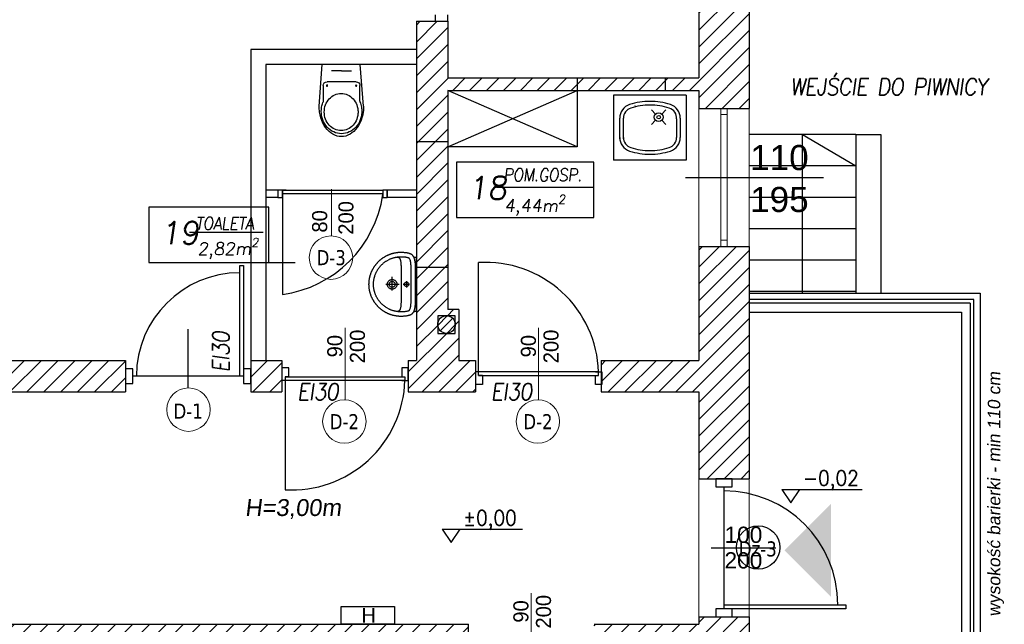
# Model space of a CAD drawing. Header units: millimetres. Extents: x -486876 to 553054, y -140324 to 834178.
# Tile 132 of 155: x 22058 to 29901, y 69711 to 74524. Entities that reach past the tile are written whole.
import ezdxf
from ezdxf.enums import TextEntityAlignment as Align

# ---------------------------------------------------------------- set-up
doc = ezdxf.new("R2010")
doc.units = ezdxf.units.MM
doc.linetypes.add('DASH2', pattern=[0.75, 0.5, -0.25])
for name, color, linetype, lineweight in [('_XREF', 252, 'DASH2', 13), ('XREF$0$okna', 8, 'Continuous', 20), ('XREF$0$ściana nośna', 8, 'Continuous', 30)]:
    doc.layers.add(name, color=color, linetype=linetype, lineweight=lineweight)
for name, color, linetype in [('XREF$0$A-ARM', 8, 'Continuous'), ('XREF$0$A-BUD-OP', 8, 'Continuous'), ('XREF$0$ArchiCAD', 8, 'Continuous'), ('XREF$0$DRZWI', 8, 'Continuous'), ('XREF$0$MEBLE', 8, 'Continuous'), ('XREF$0$MEBLE_ŁAZIENKOWE_I_KUCHENNE', 8, 'Continuous'), ('XREF$0$nowe ściany', 8, 'Continuous'), ('XREF$0$OPIS', 8, 'Continuous'), ('XREF$0$OPISY', 8, 'Continuous'), ('XREF$0$Ppoż', 20, 'Continuous'), ('XREF$0$WIDOK', 8, 'Continuous'), ('XREF$0$WYMIARY', 9, 'Continuous'), ('XREF$0$WYPEŁNIENIA', 8, 'Continuous'), ('XREF$0$ŚCIANY', 8, 'Continuous')]:
    doc.layers.add(name, color=color, linetype=linetype)
doc.styles.add('XREF$0$APLUS', font='arial.ttf', dxfattribs={"width": 0.6})
doc.styles.add('XREF$0$GENERATED_STYLE_1', font='txt')
doc.styles.add('XREF$0$KOTA', font='SIMPLEX', dxfattribs={"width": 0.9, "height": 25})
doc.styles.add('XREF$0$Standard', font='arial.ttf')
doc.styles.add('XREF$0$Verdana 0.8', font='verdana.ttf', dxfattribs={"width": 0.8})

# ---------------------------------------------------------------- blocks, each defined once
blk = doc.blocks.new('*U595')
for p in [(0, -0.35), (0, 0.35)]:
    blk.add_line(p, (0, 0.375))
at = {"ltscale": 0.8}
blk.add_line((-0.0797, 0), (0.3181, 0), dxfattribs=at)
blk.add_lwpolyline([(0.05, 0.375), (0.05, 0.425), (-0.05, 0.425), (-0.05, 0.375)], close=True, dxfattribs=at)
blk.add_lwpolyline([(0, -0.375), (0, -0.35), (0.7497, -0.35), (0.7497, -0.375), (0.05, -0.375), (-0.05, -0.375), (-0.05, -0.425), (0.05, -0.425), (0.05, -0.375)])
blk.add_arc((0, -0.35), 0.7, 0, 90)
at = {"style": 'XREF$0$APLUS'}
blk.add_attdef('S', text='', height=0.1, dxfattribs=at).set_placement((0.1192, 0), align=Align.BOTTOM_CENTER)
blk.add_attdef('H', text='', height=0.1, dxfattribs=at).set_placement((0.1192, -0.0273), align=Align.TOP_CENTER)
blk = doc.blocks.new('XREF$0$KOTA_R3')
at = {"layer": 'XREF$0$A-BUD-OP'}
blk.add_line((-279.4, -2136.8), (-172.7, -2136.8), dxfattribs=at)
blk.add_lwpolyline([(-279.4, -2136.8), (-267.5, -2154.3), (-255.5, -2136.8)], dxfattribs=at)
at = {"layer": 'XREF$0$A-BUD-OP', "style": 'XREF$0$KOTA', "width": 0.9}
for p, height in [((-251.3, -2131.6), 20), ((-251.3, -2153.3), 14)]:
    blk.add_attdef('KOTA', p, '', height=height, dxfattribs=at)
blk = doc.blocks.new('XREF$0$ubi012_r')
for p, q in [((-2.32, 33.16), (0, 0)), ((33.07, 33.16), (30.34, 0)), ((0.86, 16.83), (0.86, 29.35)), ((30.16, 29.17), (30.16, 16.83)), ((27.13, 13.79), (3.9, 13.79)), ((30.34, 0), (0, 0)), ((15.37, 5.06), (7.45, 5.06)), ((15.37, 5.06), (23.29, 5.06))]:
    blk.add_line(p, q)
for centre in [(3.9, 16.83), (27.13, 16.83)]:
    blk.add_circle(centre, 0.506)
for centre, radius, start, end in [((16.19, 42.02), 15.54, 105.94452, 133.25421), ((15.37, 44.42), 13.01, 74.61479, 105.38521), ((15.46, 40.39), 14.7, 77.63332, 102.36668), ((14.56, 42.02), 15.54, 46.74579, 74.05548), ((18.1, 37.5), 18.76, 148.86698, 169.86451), ((20.78, 37.1), 22.27, 133.17767, 154.62576), ((16.63, 38.41), 17.03, 126.52593, 148.9267), ((16.15, 38.74), 14.19, 126.52593, 148.9267), ((15.64, 39.74), 15.37, 102.49464, 126.4967), ((15.32, 39.85), 12.81, 102.49464, 126.4967), ((15.17, 40.39), 12.25, 77.63332, 102.36668), ((15.02, 39.85), 12.81, 53.5033, 77.50536), ((15.28, 39.74), 15.37, 53.5033, 77.50536), ((14.19, 38.74), 14.19, 31.0733, 53.47407), ((14.28, 38.41), 17.03, 31.0733, 53.47407), ((9.97, 37.1), 22.27, 25.37424, 46.82233), ((12.82, 37.5), 18.76, 10.13549, 31.13302), ((27.53, 33.76), 29.8, 154.37329, 172.01485), ((18.81, 37.34), 19.49, 169.76703, 190.23297), ((17.96, 37.85), 16.24, 169.76703, 190.23297), ((17.37, 37.98), 15.63, 148.86698, 169.86451), ((12.97, 37.98), 15.63, 10.13549, 31.13302), ((12.37, 37.85), 16.24, 0, 10.23297), ((3.22, 33.76), 29.8, 7.98515, 25.62671), ((12.1, 37.34), 19.49, 0, 10.23297), ((30.81, 33.16), 33.13, 171.78452, 180.10773), ((15.63, 36.6), 16.22, 189.63639, 202.72046), ((17.37, 37.72), 15.63, 190.13549, 211.13302), ((12.97, 37.72), 15.63, 328.86698, 349.86451), ((12.37, 37.85), 16.24, 349.76703, 0.00002), ((-13.89, 43.27), 46.14, 343.15853, 348.2524), ((12.1, 37.34), 19.49, 349.76703, 0.00002), ((-0.06, 33.16), 33.13, 0, 8.21548), ((-1.67, 29.35), 2.53, 0, 22.72046), ((16.15, 36.96), 14.19, 211.0733, 233.47407), ((15.32, 35.85), 12.81, 233.5033, 257.50536), ((15.02, 35.85), 12.81, 282.49464, 306.4967), ((14.19, 36.96), 14.19, 306.52593, 328.9267), ((32.69, 29.17), 2.53, 163.15853, 180), ((3.9, 16.83), 3.03, 180, 270), ((15.17, 35.31), 12.25, 257.63332, 282.36668), ((27.13, 16.83), 3.03, 270, 0)]:
    blk.add_arc(centre, radius, start, end)
blk = doc.blocks.new('XREF$0$KKP-KOLO2-B02X0201')
at = {"layer": 'XREF$0$A-ARM'}
for points in [[(-21.09, 0), (-21.12, -0.55), (-21.2, -1), (-21.34, -1.39), (-21.54, -1.76), (-21.81, -2.13), (-22.13, -2.54)], [(21.09, 0), (0, 0), (-21.09, 0)], [(22.13, -2.54), (21.81, -2.13), (21.54, -1.76), (21.34, -1.39), (21.2, -1), (21.12, -0.55), (21.09, 0)], [(25.29, -12.17), (25.29, -12.54), (25.28, -12.9), (25.27, -13.27), (25.25, -13.64), (25.22, -14), (25.19, -14.37), (25.16, -14.73), (25.12, -15.09), (25.08, -15.45), (25.03, -15.81), (24.97, -16.16), (24.91, -16.52), (24.85, -16.87), (24.78, -17.22), (24.71, -17.57), (24.63, -17.92), (24.55, -18.26), (24.46, -18.61), (24.37, -18.95), (24.27, -19.29), (24.17, -19.63), (24.06, -19.96), (23.95, -20.3), (23.83, -20.63), (23.71, -20.96), (23.59, -21.29), (23.46, -21.61), (23.33, -21.94), (23.19, -22.26), (23.05, -22.58), (22.9, -22.89), (22.75, -23.21), (22.6, -23.52), (22.44, -23.83), (22.27, -24.14), (22.11, -24.44), (21.94, -24.74), (21.76, -25.04), (21.58, -25.34), (21.4, -25.63), (21.21, -25.92), (21.02, -26.21), (20.83, -26.5), (20.63, -26.78), (20.43, -27.06), (20.22, -27.34), (20.01, -27.62), (19.8, -27.89), (19.58, -28.16), (19.36, -28.42), (19.14, -28.68), (18.91, -28.94), (18.68, -29.2), (18.45, -29.45), (18.21, -29.7), (17.97, -29.95), (17.73, -30.2), (17.48, -30.44), (17.23, -30.67), (16.98, -30.91), (16.72, -31.14), (16.46, -31.36), (16.2, -31.59), (15.93, -31.81), (15.66, -32.02), (15.39, -32.24), (15.12, -32.45), (14.84, -32.65), (14.56, -32.85), (14.28, -33.05), (13.99, -33.25), (13.7, -33.44), (13.41, -33.62), (13.12, -33.81), (12.82, -33.98), (12.52, -34.16), (12.22, -34.33), (11.91, -34.5), (11.61, -34.66), (11.3, -34.82), (10.98, -34.97), (10.67, -35.12), (10.35, -35.27), (10.03, -35.41), (9.71, -35.55), (9.39, -35.68), (9.06, -35.81), (8.74, -35.94), (8.41, -36.06), (8.07, -36.17), (7.74, -36.28), (7.4, -36.39), (7.06, -36.49), (6.72, -36.59), (6.38, -36.68), (6.04, -36.77), (5.69, -36.85), (5.35, -36.93), (5, -37), (4.65, -37.07), (4.29, -37.14), (3.94, -37.2), (3.58, -37.25), (3.23, -37.3), (2.87, -37.34), (2.51, -37.38), (2.14, -37.42), (1.78, -37.45), (1.42, -37.47), (1.05, -37.49), (0.68, -37.5), (0.31, -37.51), (-0.06, -37.51), (-0.06, -37.51), (-0.43, -37.51), (-0.8, -37.5), (-1.16, -37.49), (-1.53, -37.47), (-1.89, -37.45), (-2.26, -37.42), (-2.62, -37.38), (-2.98, -37.34), (-3.34, -37.3), (-3.7, -37.25), (-4.05, -37.2), (-4.41, -37.14), (-4.76, -37.07), (-5.11, -37), (-5.46, -36.93), (-5.81, -36.85), (-6.15, -36.77), (-6.5, -36.68), (-6.84, -36.59), (-7.18, -36.49), (-7.52, -36.39), (-7.85, -36.28), (-8.19, -36.17), (-8.52, -36.06), (-8.85, -35.94), (-9.18, -35.81), (-9.5, -35.68), (-9.83, -35.55), (-10.15, -35.41), (-10.47, -35.27), (-10.78, -35.12), (-11.1, -34.97), (-11.41, -34.82), (-11.72, -34.66), (-12.03, -34.5), (-12.33, -34.33), (-12.63, -34.16), (-12.93, -33.98), (-13.23, -33.81), (-13.52, -33.62), (-13.81, -33.44), (-14.1, -33.25), (-14.39, -33.05), (-14.67, -32.85), (-14.95, -32.65), (-15.23, -32.45), (-15.51, -32.24), (-15.78, -32.02), (-16.05, -31.81), (-16.31, -31.59), (-16.58, -31.36), (-16.84, -31.14), (-17.09, -30.91), (-17.35, -30.67), (-17.6, -30.44), (-17.84, -30.2), (-18.09, -29.95), (-18.33, -29.7), (-18.56, -29.45), (-18.8, -29.2), (-19.03, -28.94), (-19.25, -28.68), (-19.48, -28.42), (-19.7, -28.16), (-19.91, -27.89), (-20.13, -27.62), (-20.34, -27.34), (-20.54, -27.06), (-20.74, -26.78), (-20.94, -26.5), (-21.14, -26.21), (-21.33, -25.92), (-21.51, -25.63), (-21.7, -25.34), (-21.88, -25.04), (-22.05, -24.74), (-22.22, -24.44), (-22.39, -24.14), (-22.55, -23.83), (-22.71, -23.52), (-22.86, -23.21), (-23.01, -22.89), (-23.16, -22.58), (-23.3, -22.26), (-23.44, -21.94), (-23.57, -21.61), (-23.7, -21.29), (-23.83, -20.96), (-23.95, -20.63), (-24.06, -20.3), (-24.17, -19.96), (-24.28, -19.63), (-24.38, -19.29), (-24.48, -18.95), (-24.57, -18.61), (-24.66, -18.26), (-24.74, -17.92), (-24.82, -17.57), (-24.9, -17.22), (-24.96, -16.87), (-25.03, -16.52), (-25.09, -16.16), (-25.14, -15.81), (-25.19, -15.45), (-25.23, -15.09), (-25.27, -14.73), (-25.31, -14.37), (-25.34, -14), (-25.36, -13.64), (-25.38, -13.27), (-25.39, -12.9), (-25.4, -12.54), (-25.4, -12.17), (-25.4, -12.17), (-25.4, -11.8), (-25.38, -11.35), (-25.36, -10.84), (-25.33, -10.31), (-25.3, -9.77), (-25.27, -9.28), (-25.23, -8.85), (-25.19, -8.52), (-25.13, -8.07), (-25.06, -7.64), (-24.99, -7.22), (-24.91, -6.82), (-24.82, -6.44), (-24.73, -6.07), (-24.62, -5.72), (-24.51, -5.38), (-24.38, -5.06), (-24.24, -4.76), (-24.09, -4.47), (-23.93, -4.19), (-23.75, -3.93), (-23.55, -3.68), (-23.34, -3.44), (-23.11, -3.22), (-22.87, -3.01), (-22.6, -2.81), (-22.31, -2.63), (-22, -2.45), (-21.67, -2.29), (-21.32, -2.14), (-20.94, -1.99), (-20.54, -1.86), (-20.11, -1.74), (-19.66, -1.63), (-19.17, -1.53), (-19.17, -1.53), (-18.8, -1.45), (-18.41, -1.38), (-18.01, -1.32), (-17.59, -1.25), (-17.17, -1.2), (-16.73, -1.15), (-16.28, -1.1), (-15.82, -1.06), (-15.35, -1.04), (-14.87, -1.02), (-14.38, -1.01), (-0.06, -1.01), (14.27, -1.01), (14.76, -1.02), (15.23, -1.04), (15.7, -1.06), (16.16, -1.1), (16.61, -1.15), (17.05, -1.2), (17.48, -1.25), (17.9, -1.32), (18.3, -1.38), (18.69, -1.45), (19.06, -1.53), (19.54, -1.63), (20, -1.74), (20.43, -1.86), (20.83, -1.99), (21.21, -2.14), (21.56, -2.29), (21.89, -2.45), (22.2, -2.63), (22.48, -2.81), (22.75, -3.01), (23, -3.22), (23.23, -3.44), (23.44, -3.68), (23.63, -3.93), (23.81, -4.19), (23.98, -4.47), (24.13, -4.76), (24.27, -5.06), (24.39, -5.38), (24.51, -5.72), (24.61, -6.07), (24.71, -6.44), (24.79, -6.82), (24.88, -7.22), (24.95, -7.64), (25.02, -8.07), (25.08, -8.52), (25.12, -8.85), (25.15, -9.28), (25.19, -9.77), (25.22, -10.31), (25.24, -10.84), (25.27, -11.35), (25.28, -11.8), (25.29, -12.17)], [(-0.05, -33.94), (-0.61, -33.93), (-1.16, -33.92), (-1.72, -33.89), (-2.28, -33.85), (-2.7, -33.79), (-3.12, -33.73), (-3.53, -33.66), (-3.94, -33.59), (-4.34, -33.51), (-4.74, -33.42), (-5.14, -33.33), (-5.53, -33.23), (-5.93, -33.13), (-6.33, -33.02), (-6.73, -32.9), (-7.13, -32.77), (-7.53, -32.64), (-7.96, -32.47), (-8.38, -32.29), (-8.79, -32.11), (-9.2, -31.92), (-9.61, -31.73), (-10.02, -31.53), (-10.42, -31.33), (-10.8, -31.11), (-11.16, -30.89), (-11.52, -30.66), (-11.87, -30.43), (-12.22, -30.2), (-12.56, -29.97), (-12.89, -29.72), (-13.22, -29.48), (-13.55, -29.23), (-13.87, -28.97), (-14.19, -28.7), (-14.51, -28.43), (-14.82, -28.15), (-15.14, -27.86), (-15.45, -27.56), (-15.76, -27.24), (-16.06, -26.91), (-16.35, -26.58), (-16.63, -26.25), (-16.91, -25.92), (-17.17, -25.58), (-17.44, -25.24), (-17.7, -24.9), (-17.95, -24.55), (-18.2, -24.19), (-18.45, -23.82), (-18.69, -23.45), (-19.7, -21.59), (-19.87, -21.21), (-20.04, -20.83), (-20.19, -20.44), (-20.34, -20.06), (-20.49, -19.67), (-20.62, -19.28), (-20.75, -18.9), (-20.88, -18.51), (-20.99, -18.12), (-21.1, -17.73), (-21.2, -17.34), (-21.3, -16.94), (-21.38, -16.55), (-21.46, -16.15), (-21.54, -15.75), (-21.6, -15.36), (-21.66, -14.95), (-21.71, -14.55), (-21.75, -14.15), (-21.78, -13.74), (-21.81, -13.33), (-21.83, -12.92), (-21.84, -12.51), (-21.84, -12.09), (-21.84, -11.68), (-21.82, -11.26), (-21.81, -10.84), (-21.78, -10.42), (-21.76, -10), (-21.73, -9.57), (-21.69, -9.16), (-21.64, -8.74), (-21.58, -8.32), (-21.51, -7.91), (-21.43, -7.49), (-21.32, -7.09), (-21.2, -6.68), (-21.06, -6.4), (-20.88, -6.14), (-20.65, -5.9), (-20.38, -5.69), (-20.07, -5.5), (-19.73, -5.34), (-19.37, -5.2), (-18.99, -5.07), (-18.59, -4.96), (-18.17, -4.87), (-17.75, -4.8), (-17.33, -4.73), (-16.9, -4.68), (-16.49, -4.64), (-16.08, -4.61), (-15.69, -4.59), (-15.32, -4.58), (-14.98, -4.57), (-14.66, -4.56), (-14.38, -4.56), (-0.05, -4.56), (14.27, -4.56), (14.55, -4.56), (14.87, -4.57), (15.21, -4.58), (15.58, -4.59), (15.97, -4.61), (16.38, -4.64), (16.8, -4.68), (17.22, -4.73), (17.64, -4.8), (18.07, -4.87), (18.48, -4.96), (18.88, -5.07), (19.26, -5.2), (19.63, -5.34), (19.96, -5.5), (20.27, -5.69), (20.54, -5.9), (20.77, -6.14), (20.96, -6.4), (21.09, -6.68), (21.22, -7.09), (21.32, -7.49), (21.41, -7.91), (21.48, -8.32), (21.54, -8.74), (21.58, -9.16), (21.62, -9.57), (21.65, -10), (21.68, -10.42), (21.7, -10.84), (21.72, -11.26), (21.73, -11.68), (21.74, -12.09), (21.73, -12.51), (21.72, -12.92), (21.7, -13.33), (21.68, -13.74), (21.64, -14.15), (21.6, -14.55), (21.55, -14.95), (21.49, -15.36), (21.43, -15.75), (21.36, -16.15), (21.28, -16.55), (21.19, -16.94), (21.1, -17.34), (20.99, -17.73), (20.89, -18.12), (20.77, -18.51), (20.65, -18.9), (20.52, -19.28), (20.38, -19.67), (20.24, -20.06), (20.09, -20.44), (19.93, -20.83), (19.76, -21.21), (19.59, -21.59), (19.59, -21.59), (18.58, -23.45), (18.34, -23.82), (18.09, -24.19), (17.84, -24.55), (17.59, -24.9), (17.33, -25.24), (17.07, -25.58), (16.8, -25.92), (16.52, -26.25), (16.24, -26.58), (15.95, -26.91), (15.65, -27.24), (15.35, -27.56), (15.03, -27.86), (14.72, -28.15), (14.4, -28.43), (14.08, -28.7), (13.76, -28.97), (13.44, -29.23), (13.11, -29.48), (12.78, -29.72), (12.45, -29.97), (12.11, -30.2), (11.76, -30.43), (11.41, -30.66), (11.06, -30.89), (10.69, -31.11), (10.32, -31.33), (9.91, -31.53), (9.5, -31.73), (9.09, -31.92), (8.68, -32.11), (8.27, -32.29), (7.85, -32.47), (7.43, -32.64), (7.43, -32.64), (7.02, -32.77), (6.62, -32.9), (6.22, -33.02), (5.82, -33.13), (5.43, -33.23), (5.03, -33.33), (4.63, -33.42), (4.23, -33.51), (3.83, -33.59), (3.42, -33.66), (3.01, -33.73), (2.6, -33.79), (2.17, -33.85), (1.61, -33.89), (1.06, -33.92), (0.5, -33.93), (-0.05, -33.94)], [(-0.04, -6.08), (0.43, -6.14), (0.85, -6.32), (1.21, -6.6), (1.49, -6.96), (1.67, -7.38), (1.73, -7.86), (1.67, -8.33), (1.49, -8.75), (1.21, -9.11), (0.85, -9.39), (0.43, -9.57), (-0.04, -9.63), (-0.51, -9.57), (-0.94, -9.39), (-1.3, -9.11), (-1.58, -8.75), (-1.75, -8.33), (-1.82, -7.86), (-1.75, -7.38), (-1.58, -6.96), (-1.3, -6.6), (-0.94, -6.32), (-0.51, -6.14), (-0.04, -6.08)], [(-0.05, -10.45), (-0.05, -5.48)], [(-21.62, -15.21), (-21.58, -14.99), (-21.53, -14.78), (-21.48, -14.58), (-21.41, -14.39), (-21.33, -14.21), (-21.24, -14.04), (-21.14, -13.87), (-21.02, -13.72), (-20.88, -13.57), (-20.72, -13.43), (-20.55, -13.3), (-20.35, -13.18), (-20.14, -13.06), (-19.9, -12.95), (-19.63, -12.85), (-19.34, -12.76), (-19.02, -12.67), (-18.67, -12.6), (-18.29, -12.53), (-17.88, -12.46), (-17.43, -12.4), (-16.96, -12.35), (-16.44, -12.31), (-15.89, -12.27), (-15.3, -12.24), (-14.67, -12.21), (-14, -12.19), (-13.28, -12.18), (-12.52, -12.17), (-11.72, -12.17)], [(-11.72, -12.17), (-0.06, -12.17), (11.6, -12.17)], [(-0.06, -15.43), (0.33, -15.45), (0.71, -15.51), (1.07, -15.6), (1.42, -15.73), (1.75, -15.89), (2.06, -16.08), (2.36, -16.3), (2.63, -16.55), (2.87, -16.82), (3.09, -17.11), (3.28, -17.43), (3.44, -17.76), (3.57, -18.11), (3.66, -18.47), (3.72, -18.85), (3.74, -19.24), (3.72, -19.62), (3.66, -20), (3.57, -20.36), (3.44, -20.71), (3.28, -21.05), (3.09, -21.36), (2.87, -21.65), (2.63, -21.92), (2.36, -22.17), (2.06, -22.39), (1.75, -22.58), (1.42, -22.74), (1.07, -22.87), (0.71, -22.96), (0.33, -23.02), (-0.06, -23.04), (-0.45, -23.02), (-0.82, -22.96), (-1.19, -22.87), (-1.54, -22.74), (-1.87, -22.58), (-2.18, -22.39), (-2.48, -22.17), (-2.75, -21.92), (-2.99, -21.65), (-3.21, -21.36), (-3.4, -21.05), (-3.56, -20.71), (-3.69, -20.36), (-3.78, -20), (-3.84, -19.62), (-3.86, -19.24), (-3.84, -18.85), (-3.78, -18.47), (-3.69, -18.11), (-3.56, -17.76), (-3.4, -17.43), (-3.21, -17.11), (-2.99, -16.82), (-2.75, -16.55), (-2.48, -16.3), (-2.18, -16.08), (-1.87, -15.89), (-1.54, -15.73), (-1.19, -15.6), (-0.82, -15.51), (-0.45, -15.45), (-0.06, -15.43)], [(-2.61, -7.95), (2.52, -7.95)], [(-0.06, -24.21), (-0.06, -13.57)], [(11.6, -12.17), (12.41, -12.17), (13.17, -12.18), (13.88, -12.19), (14.55, -12.21), (15.18, -12.24), (15.78, -12.27), (16.33, -12.31), (16.84, -12.35), (17.32, -12.4), (17.77, -12.46), (18.18, -12.53), (18.56, -12.6), (18.9, -12.67), (19.22, -12.76), (19.52, -12.85), (19.78, -12.95), (20.02, -13.06), (20.24, -13.18), (20.44, -13.3), (20.61, -13.43), (20.76, -13.57), (20.9, -13.72), (21.02, -13.87), (21.13, -14.04), (21.22, -14.21), (21.3, -14.39), (21.36, -14.58), (21.42, -14.78), (21.47, -14.99), (21.51, -15.21)], [(4.89, -19.26), (-5.94, -19.26)], [(-0.06, -16.9), (0.36, -16.94), (0.75, -17.05), (1.12, -17.22), (1.44, -17.45), (1.72, -17.73), (1.95, -18.06), (2.13, -18.42), (2.23, -18.82), (2.27, -19.24), (2.23, -19.65), (2.13, -20.05), (1.95, -20.41), (1.72, -20.74), (1.44, -21.02), (1.12, -21.25), (0.75, -21.42), (0.36, -21.53), (-0.06, -21.57), (-0.48, -21.53), (-0.87, -21.42), (-1.23, -21.25), (-1.56, -21.02), (-1.84, -20.74), (-2.07, -20.41), (-2.24, -20.05), (-2.35, -19.65), (-2.39, -19.24), (-2.35, -18.82), (-2.24, -18.42), (-2.07, -18.06), (-1.84, -17.73), (-1.56, -17.45), (-1.23, -17.22), (-0.87, -17.05), (-0.48, -16.94), (-0.06, -16.9)]]:
    blk.add_lwpolyline(points, dxfattribs=at)
blk = doc.blocks.new('XREF')
at = {"layer": 'XREF$0$MEBLE_ŁAZIENKOWE_I_KUCHENNE'}
h = blk.add_hatch(color=256, dxfattribs=at)
h.paths.add_polyline_path([(5871.89, 9970.68), (5871.89, 9933.61), (5834.82, 9970.68)])
h.paths.add_polyline_path([(5871.89, 10007.75), (5871.89, 9970.68), (5834.82, 9970.68)])
at = {"layer": 'XREF$0$WYPEŁNIENIA'}
h = blk.add_hatch(dxfattribs=at)
h.set_pattern_fill('ANSI31', color=256, scale=3)
h.set_pattern_definition([(45, (-52999.899, 13162.694), (-6.7351921, 6.7351921), [])])
h.paths.add_polyline_path([(5376.11, 10651.78), (5336.75, 10651.78), (5336.75, 10611.78), (5376.11, 10611.78)])
h.paths.add_polyline_path([(5806.69, 10651.78), (5486.11, 10651.78), (5486.11, 10611.78), (5541.69, 10611.78), (5541.69, 10491.78), (5566.69, 10491.78), (5566.69, 10611.78), (5766.69, 10611.78), (5766.69, 10481.78), (5766.69, 10471.78), (5766.69, 10346.78), (5739.69, 10346.78), (5739.69, 10336.78), (5766.69, 10336.78), (5766.69, 10322.47), (5806.69, 10322.47)])
h.paths.add_polyline_path([(5566.69, 10391.78), (5556.69, 10391.78), (5541.69, 10391.78), (5541.69, 10295.78), (5566.69, 10295.78), (5566.69, 10336.78), (5739.69, 10336.78), (5739.69, 10346.78), (5566.69, 10346.78)])
h.paths.add_polyline_path([(5566.69, 10295.78), (5541.69, 10295.78), (5541.69, 10195.78), (5566.69, 10195.78)])
h.paths.add_polyline_path([(5558.62, 10157.37), (5572.62, 10157.37), (5572.62, 10143.37), (5558.62, 10143.37)], flags=16)
edge = h.paths.add_edge_path(flags=16)
edge.add_arc((5565.62, 10150.37), 7, 0, 360)
h.paths.add_polyline_path([(5806.69, 10212.47), (5766.69, 10212.47), (5766.69, 10121.78), (5688.72, 10121.78), (5688.72, 10096.78), (5766.69, 10096.78), (5766.69, 10027.67), (5806.69, 10027.67), (5806.69, 10029.35)])
h.paths.add_polyline_path([(5806.69, 9917.67), (5766.69, 9917.67), (5766.69, 9911.78), (5683.24, 9911.78), (5683.24, 9881.78), (5766.69, 9881.78), (5766.69, 9779.12), (5806.69, 9779.12)])
h.paths.add_polyline_path([(5157.25, 9881.78), (5142.25, 9881.78), (5141.56, 9712.78), (5141.56, 9656.78), (5141.56, 9631.78), (5156.56, 9631.78), (5156.56, 9712.78)])
h.paths.add_polyline_path([(5256.56, 9656.78), (5156.56, 9656.78), (5156.56, 9631.78), (5256.56, 9631.78)])
h.paths.add_polyline_path([(5451.56, 9666.86), (5426.56, 9666.86), (5426.56, 9656.78), (5256.56, 9656.78), (5256.56, 9631.78), (5426.56, 9631.78), (5451.56, 9631.78)])
h.paths.add_polyline_path([(5806.69, 9779.12), (5766.69, 9779.12), (5766.69, 9756.28), (5806.69, 9756.28)])
h.paths.add_polyline_path([(5806.69, 9563.42), (5766.69, 9563.42), (5766.69, 9361.43), (5605.18, 9361.43), (5605.18, 9321.43), (5766.69, 9321.43), (5766.69, 9268.64), (5806.69, 9268.64)])
h.paths.add_polyline_path([(5806.69, 9646.28), (5766.69, 9646.28), (5766.69, 9563.42), (5806.69, 9563.42)])
h.paths.add_polyline_path([(5495.18, 9361.43), (5463.86, 9361.43), (5451.56, 9361.43), (5451.56, 9481.78), (5426.56, 9481.78), (5426.56, 9361.43), (5366.74, 9361.43), (5366.74, 9321.43), (5495.18, 9321.43)])
h.paths.add_polyline_path([(5256.74, 9361.43), (4971.58, 9361.43), (4971.58, 9321.43), (5256.74, 9321.43)])
h.paths.add_polyline_path([(4861.58, 9361.43), (4816.56, 9361.43), (4816.56, 9450.58), (4776.56, 9450.58), (4776.56, 9361.43), (4714.92, 9361.43), (4714.92, 9321.43), (4861.58, 9321.43)])
h.paths.add_polyline_path([(4604.92, 9361.43), (4411.55, 9361.43), (4411.55, 9321.43), (4604.92, 9321.43)])
h.paths.add_polyline_path([(4411.55, 9361.43), (4406.56, 9361.43), (4406.56, 9411.43), (4366.56, 9411.43), (4366.56, 9361.43), (4171.56, 9361.43), (4171.56, 9321.43), (4411.55, 9321.43)])
h.paths.add_polyline_path([(4816.56, 9631.78), (5021.56, 9631.78), (5021.56, 9656.78), (4816.56, 9656.78), (4816.56, 9766.19), (4776.56, 9766.19), (4776.56, 9563.42), (4816.56, 9563.42)])
h.paths.add_polyline_path([(4816.56, 9563.42), (4776.56, 9563.42), (4776.56, 9510.58), (4816.56, 9510.58)])
h.paths.add_polyline_path([(5806.69, 9158.64), (5766.69, 9158.64), (5766.69, 9112.7), (5806.69, 9112.7)])
h.paths.add_polyline_path([(4783.69, 9911.78), (4771.69, 9911.78)])
h.paths.add_polyline_path([(4886.69, 10121.78), (4796.69, 10121.78), (4796.69, 10096.78), (4886.69, 10096.78)])
h.paths.add_polyline_path([(5434.52, 10096.78), (5434.52, 10121.78), (5409.69, 10121.78), (5409.81, 10096.78)])
h.paths.add_polyline_path([(5535.02, 10121.78), (5535.02, 10108.85), (5535.02, 10108.85), (5535.02, 10096.78), (5588.72, 10096.78), (5588.72, 10121.78), (5575.42, 10121.78), (5575.42, 10162.36), (5566.69, 10162.36), (5566.69, 10195.78), (5541.69, 10195.78), (5541.69, 10121.78)])
h = blk.add_hatch(dxfattribs=at)
h.set_pattern_fill('ANSI31', color=256, scale=3)
h.set_pattern_definition([(45, (428.967, 8619.944), (-6.735192, 6.735192), [])])
h.paths.add_polyline_path([(5131.69, 10611.78), (5226.75, 10611.78), (5226.75, 10651.78), (5034.68, 10651.78), (5034.68, 10611.78), (5106.69, 10611.78), (5106.69, 10492.03), (5131.69, 10480.17)])
h.paths.add_polyline_path([(5131.69, 10480.17), (5106.69, 10492.03), (5106.69, 10431.78), (4986.69, 10431.78), (4986.69, 10329.91), (4986.69, 10317.78), (4996.69, 10317.78), (4996.69, 10329.91), (4996.69, 10421.78), (5106.69, 10421.78), (5106.69, 10121.78), (4996.69, 10121.78), (4996.69, 10217.78), (4986.69, 10217.78), (4986.69, 10096.78), (5106.69, 10096.78), (5106.69, 10080.78), (5131.69, 10080.78), (5131.69, 10096.78), (5309.81, 10096.78), (5309.81, 10121.78), (5167.64, 10121.78), (5167.64, 10167.09), (5131.69, 10167.09)])
h.paths.add_polyline_path([(5138.63, 10159.36), (5152.63, 10159.36), (5152.63, 10145.36), (5138.63, 10145.36)], flags=16)
h.paths.add_polyline_path([(5138.63, 10138.66), (5152.63, 10138.66), (5152.63, 10124.66), (5138.63, 10124.66)], flags=16)
h.paths.add_polyline_path([(5342.2, 9911.78), (5131.69, 9911.78), (5131.69, 9927.78), (5106.69, 9927.78), (5106.69, 9911.78), (4754.5, 9911.78), (4743.77, 9881.78), (4776.56, 9881.78), (4776.56, 9866.19), (4786.56, 9866.19), (4816.56, 9866.19), (4816.56, 9881.78), (5141.56, 9881.78), (5156.56, 9881.78), (5336.01, 9881.78)])
h.paths.add_polyline_path([(5139.23, 9902.34), (5153.23, 9902.34), (5153.23, 9888.34), (5139.23, 9888.34)], flags=16)
h.paths.add_polyline_path([(5583.24, 9911.78), (5342.2, 9911.78), (5336.01, 9881.78), (5426.56, 9881.78), (5426.56, 9766.86), (5451.56, 9766.86), (5451.56, 9821.78), (5566.69, 9821.78), (5566.69, 9881.78), (5583.24, 9881.78)])
h.paths.add_polyline_path([(5504.63, 9871.77), (5518.63, 9871.77), (5518.63, 9857.77), (5504.63, 9857.77)], flags=16)
h.paths.add_polyline_path([(5518.63, 9864.77, -1), (5504.63, 9864.77, -1)], flags=16)
at = {"layer": 'XREF$0$DRZWI'}
for p, q in [((5985.65, 10170.26), (5806.69, 10170.26)), ((5982.65, 10167.26), (5806.69, 10167.26)), ((5982.65, 10167.26), (5982.65, 9890.14)), ((5985.65, 9887.14), (5985.65, 10170.26)), ((5400.99, 10109.28), (5315.69, 10109.28)), ((5318.63, 10109.28), (5315.69, 10109.28))]:
    blk.add_line(p, q, dxfattribs=at)
at = {"layer": 'XREF$0$DRZWI', "ltscale": 0.8}
blk.add_line((5359.81, 10099.9), (5359.81, 10146.7), dxfattribs=at)
at = {"layer": 'XREF$0$DRZWI'}
for points in [[(5556.69, 10396.78), (5556.69, 10391.78), (5566.69, 10391.78), (5566.69, 10396.78)], [(5434.88, 10257.38), (5514.88, 10257.38), (5514.88, 10254.3), (5502.38, 10254.3), (5434.88, 10254.3)], [(5437.88, 10257.38), (5434.88, 10257.38), (5434.88, 10174.3)], [(5443.9, 10257.38), (5514.88, 10257.38), (5514.88, 10254.3), (5502.38, 10254.3), (5434.88, 10254.3)], [(5403.93, 10109.28), (5400.99, 10109.28), (5400.99, 10197.47), (5403.93, 10197.47), (5403.93, 10115.16), (5403.93, 10103.39), (5409.81, 10103.39), (5409.81, 10115.16), (5403.93, 10115.16)], [(5594.22, 10109.7), (5591.22, 10109.7), (5591.22, 10199.7), (5591.22, 10199.7)], [(5440.02, 10108.85), (5440.02, 10115.85), (5435.02, 10115.85)], [(5530.02, 10115.85), (5530.02, 10108.93)], [(5530.02, 10105.85), (5535.02, 10105.85), (5535.02, 10115.85), (5530.02, 10115.85)], [(5591.22, 10109.7), (5686.72, 10109.7), (5686.72, 10112.7), (5686.72, 10112.7), (5589.22, 10112.78)], [(5594.22, 10109.7), (5594.22, 10102.7), (5589.22, 10102.7)], [(5684.22, 10112.7), (5689.22, 10112.7), (5689.22, 10102.7), (5684.22, 10102.7)], [(5684.22, 10102.7), (5684.22, 10109.62)], [(5437.02, 10108.85), (5532.52, 10108.85), (5532.52, 10105.85), (5532.52, 10105.85), (5435.02, 10105.77)], [(5440.02, 10108.85), (5437.02, 10108.85), (5437.02, 10018.85), (5437.02, 10018.85)]]:
    blk.add_lwpolyline(points, dxfattribs=at)
for points in [[(5434.88, 10257.38), (5431.35, 10257.38), (5431.35, 10251.38), (5434.88, 10251.38)], [(5518.41, 10257.38), (5514.88, 10257.38), (5514.88, 10251.38), (5518.41, 10251.38)]]:
    blk.add_lwpolyline(points, close=True, dxfattribs=at)
at = {"layer": 'XREF$0$DRZWI', "ltscale": 0.8}
blk.add_lwpolyline([(5315.69, 10115.16), (5309.81, 10115.16), (5309.81, 10103.39), (5315.69, 10103.39)], close=True, dxfattribs=at)
at = {"layer": 'XREF$0$DRZWI'}
blk.add_circle((5813.83, 9972.97), 17.28, dxfattribs=at)
for centre, radius, start, end in [((5422.13, 10267.1), 93.67, 277.82091, 351.95288), ((5596.66, 10109.76), 90.11, 1.87204, 93.46125), ((5400.99, 10109.28), 82.35, 90, 180), ((5442.46, 10108.79), 90.11, 266.53875, 358.12796)]:
    blk.add_arc(centre, radius, start, end, dxfattribs=at)
at = {"layer": 'XREF$0$MEBLE'}
for p, q in [((5566.69, 10291.78), (5669.69, 10336.78)), ((5669.69, 10291.78), (5566.69, 10336.78)), ((5669.69, 10336.78), (5669.69, 10291.78)), ((5669.69, 10291.78), (5566.69, 10291.78))]:
    blk.add_line(p, q, dxfattribs=at)
at = {"layer": 'XREF$0$MEBLE', "ltscale": 1.2}
for p, q in [((5756.64, 10332.99), (5698.75, 10332.99)), ((5698.75, 10332.99), (5698.75, 10281.11)), ((5756.64, 10332.99), (5698.75, 10332.99)), ((5698.75, 10332.99), (5698.75, 10281.11)), ((5756.64, 10332.99), (5756.64, 10281.11)), ((5756.64, 10332.99), (5756.64, 10281.11)), ((5732.1, 10317.95), (5728.8, 10321.25)), ((5732.1, 10317.95), (5728.8, 10321.25)), ((5737.11, 10317.95), (5740.42, 10321.25)), ((5737.11, 10317.95), (5740.42, 10321.25)), ((5703.58, 10298.16), (5703.58, 10314.61)), ((5703.58, 10298.16), (5703.58, 10314.61)), ((5706.47, 10298.16), (5706.47, 10314.61)), ((5706.47, 10298.16), (5706.47, 10314.61)), ((5748.92, 10314.04), (5748.92, 10299.31)), ((5748.92, 10314.04), (5748.92, 10299.31)), ((5751.81, 10314.61), (5751.81, 10299.31)), ((5751.81, 10314.61), (5751.81, 10299.31)), ((5732.1, 10312.94), (5728.8, 10309.63)), ((5732.1, 10312.94), (5728.8, 10309.63)), ((5737.11, 10312.94), (5740.42, 10309.63)), ((5737.11, 10312.94), (5740.42, 10309.63)), ((5756.64, 10281.11), (5698.75, 10281.11)), ((5756.64, 10281.11), (5698.75, 10281.11))]:
    blk.add_line(p, q, dxfattribs=at)
for radius in [3.54, 3.54, 1.42, 1.42]:
    blk.add_circle((5734.61, 10315.44), radius, dxfattribs=at)
for centre, radius, start, end in [((5715.01, 10314.57), 11.43, 107.87696, 179.78772), ((5715.01, 10314.57), 11.43, 107.87696, 179.78772), ((5715.01, 10314.57), 8.53, 107.9046, 179.7154), ((5715.01, 10314.57), 8.53, 107.9046, 179.7154), ((5727.71, 10274.93), 53.06, 90, 107.79581), ((5727.71, 10274.93), 53.06, 90, 107.79581), ((5727.71, 10274.93), 50.16, 90, 107.79581), ((5727.71, 10274.93), 50.16, 90, 107.79581), ((5715.76, 10315.19), 9.33, 90, 90.02774), ((5715.76, 10315.19), 9.33, 90, 90.02774), ((5727.71, 10274.93), 53.06, 72.20419, 90), ((5727.71, 10274.93), 53.06, 72.20419, 90), ((5727.71, 10274.93), 50.16, 72.20419, 90), ((5727.71, 10274.93), 50.16, 72.20419, 90), ((5740.45, 10314.61), 8.49, 356.16417, 72.20419), ((5740.45, 10314.61), 8.49, 356.16417, 72.20419), ((5740.45, 10314.61), 11.38, 360, 72.20419), ((5740.45, 10314.61), 11.38, 360, 72.20419), ((5714.96, 10299.31), 11.38, 180, 252.20419), ((5714.96, 10299.31), 11.38, 180, 252.20419), ((5714.96, 10299.31), 8.49, 180, 252.20419), ((5714.96, 10299.31), 8.49, 180, 252.20419), ((5740.43, 10299.31), 8.49, 287.79581, 360), ((5740.43, 10299.31), 8.49, 287.79581, 360), ((5740.43, 10299.31), 11.38, 287.79581, 360), ((5740.43, 10299.31), 11.38, 287.79581, 360), ((5727.69, 10338.99), 50.16, 252.20419, 270), ((5727.69, 10338.99), 50.16, 252.20419, 270), ((5727.69, 10338.99), 50.16, 270, 287.79581), ((5727.69, 10338.99), 50.16, 270, 287.79581), ((5727.69, 10338.99), 53.06, 252.20419, 270), ((5727.69, 10338.99), 53.06, 252.20419, 270), ((5727.69, 10338.99), 53.06, 270, 287.79581), ((5727.69, 10338.99), 53.06, 270, 287.79581)]:
    blk.add_arc(centre, radius, start, end, dxfattribs=at)
at = {"layer": 'XREF$0$nowe ściany'}
for p, q in [((5669.69, 10346.78), (5739.69, 10346.78)), ((5669.69, 10336.78), (5739.69, 10336.78)), ((5566.69, 10295.78), (5541.69, 10295.78)), ((5541.69, 10295.78), (5541.69, 10195.78)), ((5566.69, 10295.78), (5566.69, 10195.78)), ((5566.69, 10195.78), (5541.69, 10195.78)), ((5434.52, 10121.78), (5434.52, 10096.78)), ((5535.02, 10121.78), (5535.02, 10096.78)), ((5588.72, 10121.78), (5588.72, 10096.78)), ((5688.72, 10121.78), (5688.72, 10096.78)), ((5583.24, 9881.78), (5583.24, 9911.78))]:
    blk.add_line(p, q, dxfattribs=at)
at = {"layer": 'XREF$0$okna'}
for p, q in [((5766.69, 10212.47), (5766.69, 10322.47)), ((5806.69, 10212.47), (5806.69, 10322.47)), ((5784.19, 10217.47), (5784.19, 10317.47)), ((5789.19, 10217.47), (5789.19, 10319.97)), ((5766.69, 9917.67), (5766.69, 10029.35)), ((5806.69, 9917.67), (5806.69, 10029.35))]:
    blk.add_line(p, q, dxfattribs=at)
for points in [[(5789.19, 10317.47), (5784.19, 10317.47), (5784.19, 10322.47), (5789.19, 10322.47)], [(5789.19, 10212.47), (5784.19, 10212.47), (5784.19, 10217.47), (5789.19, 10217.47)]]:
    blk.add_lwpolyline(points, close=True, dxfattribs=at)
for points in [[(5474.13, 10258.11), (5474.13, 10220.95)], [(5474.13, 10258.11), (5474.13, 10220.95)], [(5484.77, 10147.7), (5484.77, 10090.58)], [(5638.97, 10147.7), (5638.97, 10090.58)], [(5632.99, 9936.53), (5632.99, 9879.41)]]:
    blk.add_lwpolyline(points, dxfattribs=at)
for centre in [(5473.6, 10203.62), (5360.09, 10082.63), (5484.25, 10073.24), (5638.45, 10073.24)]:
    blk.add_circle(centre, 17.28, dxfattribs=at)
at = {"layer": 'XREF$0$OPIS'}
for p, q in [((5755.98, 10267.47), (5865.87, 10267.47)), ((5605.82, 10259.83), (5683.06, 10259.83)), ((5360.81, 10223.97), (5419.68, 10223.97))]:
    blk.add_line(p, q, dxfattribs=at)
for points in [[(5683.06, 10279.75), (5573.6, 10279.75), (5573.6, 10235.58), (5683.06, 10235.58)], [(5424.11, 10243.89), (5328.58, 10243.89), (5328.58, 10199.73), (5424.11, 10199.73)]]:
    blk.add_lwpolyline(points, close=True, dxfattribs=at)
at = {"layer": 'XREF$0$WIDOK'}
for p, q in [((5891.69, 10301.62), (5806.69, 10301.62)), ((5849.19, 10175.28), (5849.19, 10301.62)), ((5849.19, 10301.62), (5891.69, 10276.62)), ((5891.69, 10301.62), (5891.69, 10175.28)), ((5891.69, 10301.62), (5911.69, 10301.62)), ((5911.69, 10301.62), (5911.69, 10175.28)), ((5891.69, 10276.62), (5806.69, 10276.62)), ((5891.69, 10251.62), (5806.69, 10251.62)), ((5891.69, 10226.62), (5806.69, 10226.62)), ((5891.69, 10201.62), (5806.69, 10201.62)), ((5806.69, 10175.28), (5962.74, 10175.28)), ((5806.69, 10175.28), (5990.69, 10175.28)), ((5990.69, 10175.28), (5990.69, 9752.15)), ((5806.69, 10160.28), (5947.74, 10160.28)), ((5806.69, 10160.28), (5975.69, 10160.28)), ((5975.69, 10160.28), (5975.69, 9903.88))]:
    blk.add_line(p, q, dxfattribs=at)
at = {"layer": 'XREF$0$WYMIARY'}
for p, q in [((5541.69, 10369.38), (5409.69, 10369.38)), ((5409.69, 10369.38), (5409.69, 10121.78)), ((5541.69, 10357.38), (5421.69, 10357.38)), ((5421.69, 10357.38), (5421.69, 10121.78)), ((5431.35, 10257.38), (5421.69, 10257.38)), ((5431.35, 10251.38), (5421.69, 10251.38)), ((5541.69, 10257.38), (5518.41, 10257.38)), ((5541.69, 10251.38), (5518.41, 10251.38)), ((5424.11, 10199.73), (5445.13, 10199.73)), ((5891.69, 10176.62), (5806.69, 10176.62)), ((5566.69, 10162.36), (5566.69, 10162.36))]:
    blk.add_line(p, q, dxfattribs=at)
at = {"layer": 'XREF$0$WYMIARY', "color": 6}
blk.add_lwpolyline([(5481.69, 9925.93), (5524.17, 9925.93), (5524.17, 9911.78), (5481.69, 9911.78)], close=True, dxfattribs=at)
at = {"layer": 'XREF$0$ściana nośna'}
for p, q in [((5806.69, 10651.78), (5806.69, 10322.47)), ((5766.69, 10471.78), (5766.69, 10346.78)), ((5541.69, 10391.78), (5566.69, 10391.78)), ((5541.69, 10391.78), (5541.69, 10295.78)), ((5566.69, 10391.78), (5566.69, 10346.78)), ((5566.69, 10346.78), (5669.69, 10346.78)), ((5669.69, 10346.78), (5669.69, 10336.78)), ((5739.69, 10346.78), (5766.69, 10346.78)), ((5739.69, 10346.78), (5739.69, 10336.78)), ((5566.69, 10336.78), (5669.69, 10336.78)), ((5566.69, 10336.78), (5566.69, 10295.78)), ((5739.69, 10336.78), (5766.69, 10336.78)), ((5766.69, 10336.78), (5766.69, 10322.47)), ((5766.69, 10322.47), (5806.69, 10322.47)), ((5431.35, 10257.38), (5431.35, 10251.38)), ((5431.35, 10257.38), (5431.35, 10251.38)), ((5518.41, 10257.38), (5518.41, 10251.38)), ((5766.69, 10212.47), (5766.69, 10121.78)), ((5766.69, 10212.47), (5806.69, 10212.47)), ((5806.69, 10212.47), (5806.69, 10027.67)), ((5541.69, 10195.78), (5541.69, 10121.78)), ((5566.69, 10195.78), (5566.69, 10162.36)), ((5575.42, 10162.36), (5566.69, 10162.36)), ((5575.42, 10162.36), (5575.42, 10121.78)), ((5167.64, 10121.78), (5309.81, 10121.78)), ((5309.81, 10121.78), (5309.81, 10096.78)), ((5409.81, 10121.78), (5434.52, 10121.78)), ((5409.81, 10121.78), (5409.81, 10096.78)), ((5535.02, 10121.78), (5541.69, 10121.78)), ((5575.42, 10121.78), (5588.72, 10121.78)), ((5688.72, 10121.78), (5766.69, 10121.78)), ((5131.69, 10096.78), (5309.81, 10096.78)), ((5409.81, 10096.78), (5434.52, 10096.78)), ((5535.02, 10096.78), (5588.72, 10096.78)), ((5688.72, 10096.78), (5766.69, 10096.78)), ((5766.69, 10096.78), (5766.69, 10027.67)), ((5766.69, 10027.67), (5806.69, 10027.67)), ((5766.69, 9917.67), (5766.69, 9911.78)), ((5766.69, 9917.67), (5806.69, 9917.67)), ((5806.69, 9917.67), (5806.69, 9756.28)), ((5131.69, 9911.78), (5583.24, 9911.78)), ((5683.24, 9911.78), (5766.69, 9911.78))]:
    blk.add_line(p, q, dxfattribs=at)
at = {"layer": 'XREF$0$ŚCIANY'}
blk.add_line((5560.67, 10145.42), (5570.57, 10155.32), dxfattribs=at)
blk.add_lwpolyline([(5572.62, 10143.37), (5572.62, 10157.37), (5558.62, 10157.37), (5558.62, 10143.37)], close=True, dxfattribs=at)
blk.add_circle((5565.62, 10150.37), 7, dxfattribs=at)
at = {"layer": 'XREF$0$A-ARM', "xscale": 1.007999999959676, "yscale": 1.007999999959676, "zscale": 1.007999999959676, "rotation": 270}
blk.add_blockref('XREF$0$KKP-KOLO2-B02X0201', (5541.69, 10182.35), dxfattribs=at)
at = {"layer": 'XREF$0$DRZWI', "xscale": 129.4117647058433, "yscale": 129.4117647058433, "zscale": 129.4117647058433}
blk.add_blockref('*U595', (5786.69, 9972.67), dxfattribs=at).add_auto_attribs({'S': '100', 'H': '200'})
at = {"layer": 'XREF$0$MEBLE_ŁAZIENKOWE_I_KUCHENNE', "ltscale": 1.2, "xscale": -1, "rotation": 180}
blk.add_blockref('XREF$0$ubi012_r', (5466.53, 10357.38), dxfattribs=at)
at = {"layer": 'XREF$0$OPISY'}
ref = blk.add_blockref('XREF$0$KOTA_R3', (6000.34, 11301.13), dxfattribs=dict(at, xscale=0.6000000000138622, yscale=0.6000000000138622, zscale=0.6000000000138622))
ref.add_attrib('KOTA', '-0,02', (5849.55, 10022.16), dxfattribs={"layer": 'XREF$0$A-BUD-OP', "height": 12, "rotation": 0.00032, "style": 'XREF$0$KOTA', "width": 0.9})
ref = blk.add_blockref('XREF$0$KOTA_R3', (5729.74, 11269.49), dxfattribs=dict(at, xscale=0.6000000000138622, yscale=0.6000000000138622, zscale=0.6000000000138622))
ref.add_attrib('KOTA', '%%p0,00', (5578.96, 9990.51), dxfattribs={"layer": 'XREF$0$A-BUD-OP', "height": 12, "rotation": 0.00032, "style": 'XREF$0$KOTA', "width": 0.9})
at = {"style": 'XREF$0$APLUS'}
blk.add_attdef('70', text='', height=12.94, rotation=90, dxfattribs=at).set_placement((5846.74, 4087.03), align=Align.BOTTOM_CENTER)
blk.add_attdef('165', text='', height=12.94, rotation=90, dxfattribs=at).set_placement((5850.28, 4086.91), align=Align.TOP_CENTER)
at = {"layer": 'XREF$0$ArchiCAD', "style": 'XREF$0$GENERATED_STYLE_1'}
for s, p in [('200', (5495.09, 10221.87)), ('80', (5474.16, 10223.55)), ('90', (5486.24, 10124.24)), ('200', (5504.24, 10119.55)), ('90', (5640.43, 10124.24)), ('200', (5658.44, 10119.55)), ('90', (5634.45, 9913.07)), ('200', (5652.46, 9908.38))]:
    blk.add_text(s, height=12, rotation=90, dxfattribs=at).set_placement(p, align=Align.BOTTOM_LEFT)
at = {"layer": 'XREF$0$DRZWI', "style": 'XREF$0$APLUS'}
for tag, height, p in [('90', 10.59, (3968.05, 17970.78)), ('90', 10.59, (4273.69, 17907.63)), ('90', 10.59, (4647.11, 17907.63)), ('90', 10.59, (4995.74, 17907.63)), ('90', 10.59, (5345.01, 17907.63)), ('90', 8.24, (3625.86, 17450.53)), ('90', 8.24, (4282.58, 17436.64)), ('90', 8.24, (4577.82, 17436.64)), ('90', 8.24, (5003.12, 17436.64)), ('90', 8.24, (5300.95, 17436.64)), ('90', 8.24, (5625.63, 17350.96)), ('110', 12.94, (3772.73, 10725.01)), ('100', 12.94, (3763.85, 10003.38)), ('90', 10.59, (3383.41, 9921.97)), ('83', 10.59, (4118.73, 4184.03))]:
    blk.add_attdef(tag, text='', height=height, dxfattribs=at).set_placement(p, align=Align.BOTTOM_CENTER)
for tag, height, p in [('200', 10.59, (3967.95, 17967.89)), ('200', 10.59, (4273.59, 17904.74)), ('200', 10.59, (4647.01, 17904.74)), ('200', 10.59, (4995.64, 17904.74)), ('200', 10.59, (5344.91, 17904.74)), ('200', 8.24, (3625.86, 17448.28)), ('200', 8.24, (4282.58, 17434.39)), ('200', 8.24, (4577.82, 17434.39)), ('200', 8.24, (5003.12, 17434.39)), ('200', 8.24, (5300.95, 17434.39)), ('200', 8.24, (5625.63, 17348.71)), ('210', 12.94, (3772.6, 10721.48)), ('200', 12.94, (3763.85, 9999.84)), ('200', 10.59, (3383.31, 9919.08)), ('178', 10.59, (4118.62, 4181.14))]:
    blk.add_attdef(tag, text='', height=height, dxfattribs=at).set_placement(p, align=Align.TOP_CENTER)
for tag, height, p in [('205', 10.59, (4204.92, 17787.31)), ('210', 10.59, (5722.65, 17787.31)), ('210', 12.94, (4044.07, 17776.19)), ('210', 12.94, (4602.86, 17776.83)), ('210', 12.94, (4951.5, 17776.83)), ('210', 12.94, (5300.98, 17776.83)), ('210', 12.94, (3579.16, 17557.04)), ('210', 12.94, (3935.88, 17557.04)), ('210', 12.94, (4219.13, 17557.04)), ('210', 12.94, (4633.7, 17557.04)), ('210', 12.94, (4958.43, 17557.04)), ('210', 12.94, (5356.84, 17557.04)), ('210', 12.94, (5615.9, 17557.04)), ('200', 11.76, (4716.1, 10187.15)), ('200', 11.76, (4936.97, 10128.95)), ('200', 11.76, (5363.02, 10117.1)), ('210', 13.53, (3475.75, 9987.9)), ('170', 11.76, (4209.38, 4035.73))]:
    blk.add_attdef(tag, text='', height=height, rotation=90, dxfattribs=at).set_placement(p, align=Align.TOP_CENTER)
for tag, height, p in [('100', 10.59, (5719.75, 17787.41)), ('100', 12.94, (4040.53, 17776.32)), ('96', 10.59, (4202.03, 17787.41)), ('100', 12.94, (4599.33, 17776.96)), ('100', 12.94, (4947.96, 17776.96)), ('100', 12.94, (5297.45, 17776.96)), ('100', 12.94, (3575.63, 17557.16)), ('100', 12.94, (3932.34, 17557.16)), ('100', 12.94, (4215.59, 17557.16)), ('100', 12.94, (4630.17, 17557.16)), ('100', 12.94, (4954.89, 17557.16)), ('100', 12.94, (5353.3, 17557.16)), ('100', 12.94, (5612.36, 17557.16)), ('90', 11.76, (4712.89, 10187.26)), ('90', 11.76, (4933.75, 10129.07)), ('90', 11.76, (5359.81, 10117.21)), ('120', 13.53, (3472.06, 9987.9)), ('90', 11.76, (4206.17, 4035.84))]:
    blk.add_attdef(tag, text='', height=height, rotation=90, dxfattribs=at).set_placement(p, align=Align.BOTTOM_CENTER)
at = {"layer": 'XREF$0$OPIS', "attachment_point": 1, "style": 'XREF$0$Standard'}
for s, width, gutter_width, insert, char_height in [('\\pxqc;110\\P195', 34.6776, 12.5, (5813.44, 10293.28), 20), ('\\A1;{\\Fromans|c238;\\Q8;\\W0.9;\\T0.95;POM.GOSP.}', 79.0239, 1, (5610.69, 10274.46), 10), ('\\A1;{\\Fromans|c238;\\Q8;18}', 79.0239, 1, (5582.86, 10268.21), 18), ('\\A1;{\\Fromans|c238;\\Q8;4,44m\\H0.7x;\\S2^ ;}', 79.0239, 1, (5611.61, 10253.51), 10), ('\\A1;{\\Fromans|c238;\\Q8;\\W0.9;\\T0.95;TOALETA}', 79.0239, 1, (5365.62, 10235.9), 10), ('\\A1;{\\Fromans|c238;\\Q8;19}', 79.0239, 1, (5337.85, 10232.35), 18), ('\\A1;{\\Fromans|c238;\\Q8;2,82m\\H0.7x;\\S2^ ;}', 79.0239, 1, (5367.23, 10219.14), 10)]:
    blk.add_mtext_dynamic_manual_height_columns(s, width=width, gutter_width=gutter_width, heights=[0], dxfattribs=dict(at, insert=insert, char_height=char_height))
at = {"layer": 'XREF$0$OPIS', "insert": (5996.73, 9917.98), "char_height": 10, "width": 215.1775, "attachment_point": 1, "rotation": 90, "style": 'XREF$0$Standard'}
blk.add_mtext('{\\Q7;wysokość barierki - min 110 cm}', dxfattribs=at)
at = {"layer": 'XREF$0$OPIS', "ltscale": 1.2, "insert": (5404.99, 10011.4), "char_height": 13.44, "width": 367.7213, "attachment_point": 1, "style": 'XREF$0$Standard'}
blk.add_mtext('{\\Q7;H=3,00m}', dxfattribs=at)
at = {"layer": 'XREF$0$OPIS', "color": 6, "insert": (5497.86, 9924.7), "char_height": 11.52, "attachment_point": 1, "style": 'XREF$0$Standard'}
blk.add_mtext_dynamic_manual_height_columns('H', width=198.0129, gutter_width=12.5, heights=[0], dxfattribs=at)
at = {"layer": 'XREF$0$OPISY', "style": 'XREF$0$Verdana 0.8', "width": 0.8}
for s, p in [('D-3', (5473.78, 10203.62)), ('D-2', (5484.25, 10073.07)), ('D-2', (5638.45, 10073.07))]:
    blk.add_text(s, height=12, rotation=360, dxfattribs=at).set_placement(p, align=Align.MIDDLE_CENTER)
at = {"layer": 'XREF$0$Ppoż', "style": 'XREF$0$Verdana 0.8', "width": 0.8}
for s, p in [('D-1', (5359.82, 10081.44)), ('Dz-3', (5813.57, 9971.78))]:
    blk.add_text(s, height=12, rotation=360, dxfattribs=at).set_placement(p, align=Align.MIDDLE_CENTER)
at = {"layer": 'XREF$0$Ppoż', "char_height": 13.2, "style": 'XREF$0$Standard'}
for s, width, insert, attachment_point in [('\\A1;{\\Fromans|c238;\\Q8;\\W0.9;\\T0.95;WEJŚCIE DO PIWNICY}', 336.0947, (5839.34, 10346.24), 1), ('\\A1;{\\Fromans|c238;\\Q8;\\W0.9;\\T0.95;EI30}', 246.3904, (5479.27, 10103.5), 3), ('\\A1;{\\Fromans|c238;\\Q8;\\W0.9;\\T0.95;EI30}', 246.3904, (5633.46, 10103.5), 3)]:
    blk.add_mtext_dynamic_manual_height_columns(s, width=width, gutter_width=1, heights=[0], dxfattribs=dict(at, insert=insert, attachment_point=attachment_point))
at = {"layer": 'XREF$0$Ppoż', "insert": (5379.28, 10112.17), "char_height": 13.2, "attachment_point": 1, "rotation": 90, "style": 'XREF$0$Standard'}
blk.add_mtext_dynamic_manual_height_columns('\\A1;{\\Fromans|c238;\\Q8;\\W0.9;\\T0.95;EI30}', width=246.3904, gutter_width=1, heights=[0], dxfattribs=at)

msp = doc.modelspace()

# ---------------------------------------------------------------- block references
at = {"layer": '_XREF', "xscale": 10, "yscale": 10, "zscale": 10}
msp.add_blockref('XREF', (-30198.46986, -29406.42919), dxfattribs=at)

doc.saveas('drawing.dxf')
